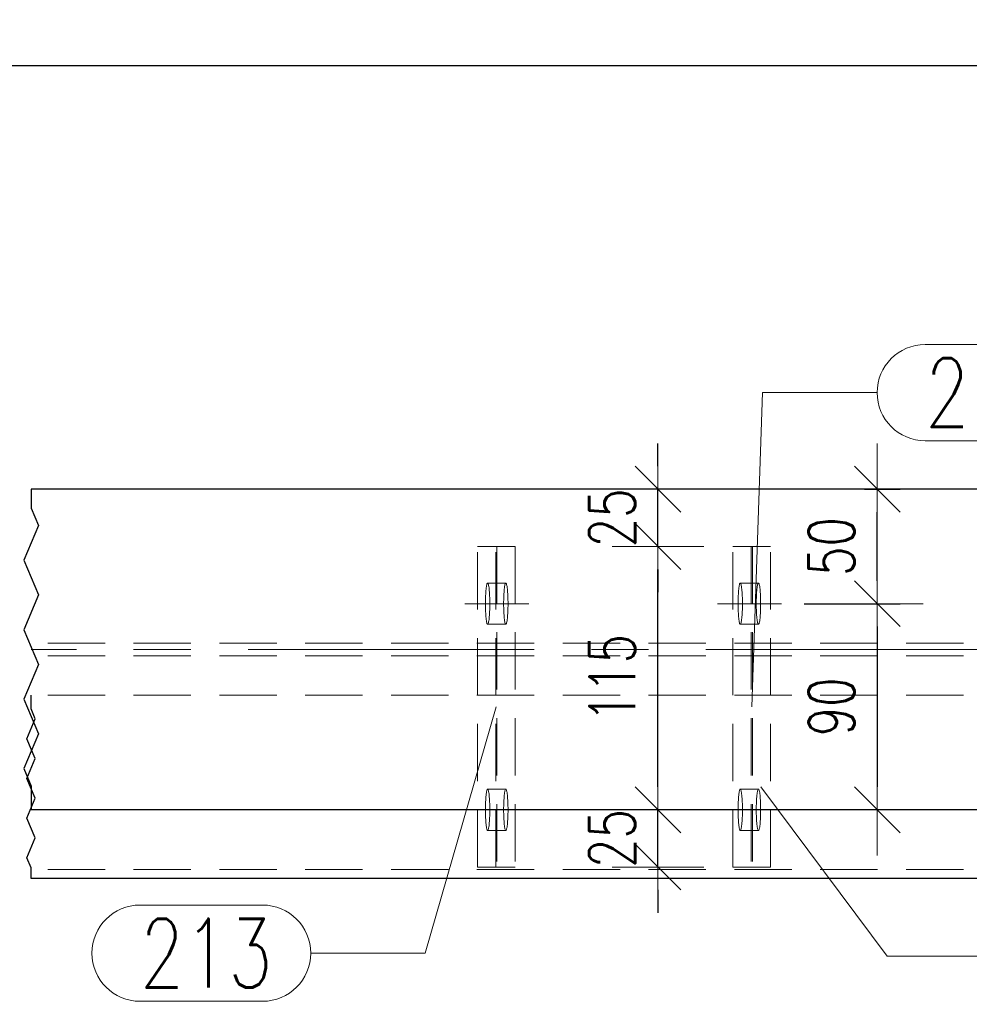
# Model space of a CAD drawing. Header units: millimetres. Extents: x -139 to 714, y 11567 to 12237.
# Tile 33 of 45: x 155 to 196, y 11980 to 12023. Entities that reach past the tile are written whole.
import ezdxf

# ---------------------------------------------------------------- set-up
doc = ezdxf.new("R2010")
doc.units = ezdxf.units.MM
doc.header["$LTSCALE"] = 10
doc.linetypes.add('HIDDEN', pattern=[0.375, 0.25, -0.125])
doc.linetypes.add('MITTE', pattern=[2, 1.25, -0.25, 0.25, -0.25])
doc.layers.get('Defpoints').update_dxf_attribs({"color": 1})
for name, color, linetype, lineweight in [('PS_DIM', 4, 'Continuous', 13), ('PS_Hidden', 2, 'HIDDEN', 9), ('PS_Mid', 5, 'MITTE', 15), ('PS_Pos', 1, 'Continuous', 15), ('PS_Shape', 161, 'Continuous', 30), ('PS_SOLID', 7, 'Continuous', 30)]:
    doc.layers.add(name, color=color, linetype=linetype, lineweight=lineweight)
doc.styles.add('simplex', font='simplex.shx', dxfattribs={"width": 0.75})
doc.dimstyles.new('1_10_GŁ_DS1-LS10', dxfattribs={"dimtxt": 2, "dimasz": 2, "dimexe": 2, "dimexo": 5, "dimgap": 1, "dimtad": 1, "dimjust": 4, "dimdec": 0, "dimlfac": 10, "dimtxsty": 'simplex', "dimblk1": 'NONE', "dimsah": 1, "dimcen": 2, "dimclrd": 256, "dimclre": 256, "dimclrt": 3, "dimadec": 1, "dimazin": 0, "dimtfac": 1, "dimtdec": 0, "dimtmove": 2, "dimatfit": 3, "dimfxl": 1, "dimarcsym": 0})
doc.dimstyles.new('1_10_PRZ', dxfattribs={"dimtxt": 2, "dimasz": 1, "dimexe": 2, "dimexo": 5, "dimgap": 1, "dimtad": 1, "dimdec": 0, "dimlfac": 10, "dimtxsty": 'simplex', "dimblk": 'dimznak', "dimcen": 2, "dimse1": 1, "dimse2": 1, "dimclrt": 3, "dimadec": 1, "dimazin": 0, "dimtfac": 1, "dimtdec": 0, "dimtix": 1, "dimtmove": 2, "dimatfit": 3, "dimldrblk": 'dim-grot', "dimfxl": 1, "dimarcsym": 0})
doc.dimstyles.new('1_10_SC', dxfattribs={"dimtxt": 2, "dimasz": 1, "dimexe": 1, "dimexo": 1, "dimgap": 1, "dimtad": 1, "dimdec": 0, "dimlfac": 10, "dimtxsty": 'simplex', "dimblk": 'dimznak', "dimcen": 2, "dimclrd": 256, "dimclre": 256, "dimclrt": 3, "dimadec": 1, "dimazin": 0, "dimtfac": 1, "dimtdec": 0, "dimtix": 1, "dimtmove": 2, "dimatfit": 3, "dimldrblk": 'dim-grot', "dimfxl": 1, "dimarcsym": 0})

# ---------------------------------------------------------------- blocks, each defined once
blk = doc.blocks.new('*D76')
at = {"layer": 'Defpoints', "color": 0, "transparency": 16777216}
for p in [(309.617, 12021.134), (309.617, 11994.534), (-55.079, 11988.634)]:
    blk.add_point(p, dxfattribs=at)
at = {"layer": 'PS_DIM', "lineweight": -2, "transparency": 16777216}
for p, q in [((-55.079, 11993.634), (-55.079, 12023.134)), ((309.617, 11999.534), (309.617, 12023.134)), ((-55.079, 12021.134), (307.617, 12021.134))]:
    blk.add_line(p, q, dxfattribs=at)
at = {"layer": 'PS_DIM', "transparency": 16777216}
blk.add_solid([(307.617, 12021.467), (307.617, 12020.8), (309.617, 12021.134)], dxfattribs=at)
at = {"layer": 'PS_DIM', "color": 3, "transparency": 16777216, "insert": (307.597, 12017.471), "char_height": 2, "attachment_point": 5, "rotation": 90, "style": 'simplex'}
blk.add_mtext('8605', dxfattribs=at)
blk = doc.blocks.new('_None')
blk = doc.blocks.new('*D77')
at = {"layer": 'Defpoints', "color": 0, "transparency": 16777216}
for p in [(338.35, 12021.134), (338.35, 12007.634), (-55.079, 11988.634)]:
    blk.add_point(p, dxfattribs=at)
at = {"layer": 'PS_DIM', "lineweight": -2, "transparency": 16777216}
for p, q in [((-55.079, 11993.634), (-55.079, 12023.134)), ((338.35, 12012.634), (338.35, 12023.134)), ((-55.079, 12021.134), (336.35, 12021.134))]:
    blk.add_line(p, q, dxfattribs=at)
at = {"layer": 'PS_DIM', "transparency": 16777216}
blk.add_solid([(336.35, 12021.467), (336.35, 12020.8), (338.35, 12021.134)], dxfattribs=at)
at = {"layer": 'PS_DIM', "color": 3, "transparency": 16777216, "insert": (336.33, 12017.471), "char_height": 2, "attachment_point": 5, "rotation": 90, "style": 'simplex'}
blk.add_mtext('8892', dxfattribs=at)
blk = doc.blocks.new('*D78')
at = {"layer": 'Defpoints', "color": 0, "transparency": 16777216}
for p in [(354.024, 12021.134), (354.024, 12000.134), (-55.079, 11988.634)]:
    blk.add_point(p, dxfattribs=at)
at = {"layer": 'PS_DIM', "lineweight": -2, "transparency": 16777216}
for p, q in [((-55.079, 11993.634), (-55.079, 12023.134)), ((354.024, 12005.134), (354.024, 12023.134)), ((-55.079, 12021.134), (352.024, 12021.134))]:
    blk.add_line(p, q, dxfattribs=at)
at = {"layer": 'PS_DIM', "transparency": 16777216}
blk.add_solid([(352.024, 12021.467), (352.024, 12020.8), (354.024, 12021.134)], dxfattribs=at)
at = {"layer": 'PS_DIM', "color": 3, "transparency": 16777216, "insert": (352.004, 12017.507), "char_height": 2, "attachment_point": 5, "rotation": 90, "style": 'simplex'}
blk.add_mtext('9049', dxfattribs=at)
blk = doc.blocks.new('*D79')
at = {"layer": 'Defpoints', "color": 0, "transparency": 16777216}
for p in [(363.024, 12021.134), (363.024, 12000.134), (-55.079, 11988.634)]:
    blk.add_point(p, dxfattribs=at)
at = {"layer": 'PS_DIM', "lineweight": -2, "transparency": 16777216}
for p, q in [((-55.079, 11993.634), (-55.079, 12023.134)), ((363.024, 12005.134), (363.024, 12023.134)), ((-55.079, 12021.134), (361.024, 12021.134))]:
    blk.add_line(p, q, dxfattribs=at)
at = {"layer": 'PS_DIM', "transparency": 16777216}
blk.add_solid([(361.024, 12021.467), (361.024, 12020.8), (363.024, 12021.134)], dxfattribs=at)
at = {"layer": 'PS_DIM', "color": 3, "transparency": 16777216, "insert": (361.004, 12017.649), "char_height": 2, "attachment_point": 5, "rotation": 90, "style": 'simplex'}
blk.add_mtext('9139', dxfattribs=at)
blk = doc.blocks.new('*D80')
at = {"layer": 'Defpoints', "color": 0, "transparency": 16777216}
for p in [(368.679, 12021.134), (368.679, 12007.634), (-55.079, 11988.634)]:
    blk.add_point(p, dxfattribs=at)
at = {"layer": 'PS_DIM', "lineweight": -2, "transparency": 16777216}
for p, q in [((-55.079, 11993.634), (-55.079, 12023.134)), ((368.679, 12012.634), (368.679, 12023.134)), ((-55.079, 12021.134), (366.679, 12021.134))]:
    blk.add_line(p, q, dxfattribs=at)
at = {"layer": 'PS_DIM', "transparency": 16777216}
blk.add_solid([(366.679, 12021.467), (366.679, 12020.8), (368.679, 12021.134)], dxfattribs=at)
at = {"layer": 'PS_DIM', "color": 3, "transparency": 16777216, "insert": (366.659, 12017.649), "char_height": 2, "attachment_point": 5, "rotation": 90, "style": 'simplex'}
blk.add_mtext('9196', dxfattribs=at)
blk = doc.blocks.new('*D81')
at = {"layer": 'Defpoints', "color": 0, "transparency": 16777216}
for p in [(466.626, 12021.134), (466.626, 12002.634), (-55.079, 11988.634)]:
    blk.add_point(p, dxfattribs=at)
at = {"layer": 'PS_DIM', "lineweight": -2, "transparency": 16777216}
for p, q in [((-55.079, 11993.634), (-55.079, 12023.134)), ((466.626, 12007.634), (466.626, 12023.134)), ((-55.079, 12021.134), (464.626, 12021.134))]:
    blk.add_line(p, q, dxfattribs=at)
at = {"layer": 'PS_DIM', "transparency": 16777216}
blk.add_solid([(464.626, 12021.467), (464.626, 12020.8), (466.626, 12021.134)], dxfattribs=at)
at = {"layer": 'PS_DIM', "color": 3, "transparency": 16777216, "insert": (464.606, 12017.042), "char_height": 2, "attachment_point": 5, "rotation": 90, "style": 'simplex'}
blk.add_mtext('12015', dxfattribs=at)
blk = doc.blocks.new('dimznak')
at = {"color": 0}
for points in [[(0, 2), (0, -2)], [(-2, 0), (2, 0)]]:
    blk.add_lwpolyline(points, dxfattribs=at)
at = {"color": 2}
blk.add_lwpolyline([(1, 1), (-1, -1)], dxfattribs=at)
blk = doc.blocks.new('*D232')
at = {"layer": 'Defpoints', "color": 0, "transparency": 16777216}
for p in [(182.827, 11988.634), (184.739, 11988.634), (186.105, 11986.134)]:
    blk.add_point(p, dxfattribs=at)
at = {"layer": 'PS_DIM', "color": 0, "lineweight": -2, "transparency": 16777216}
for p, q in [((182.827, 11989.634), (182.827, 11990.634)), ((182.827, 11986.134), (182.827, 11988.634)), ((182.827, 11985.134), (182.827, 11984.134))]:
    blk.add_line(p, q, dxfattribs=at)
for p, rotation in [((182.827, 11988.634), 270), ((182.827, 11986.134), 90)]:
    blk.add_blockref('dimznak', p, dxfattribs=dict(at, rotation=rotation))
at = {"layer": 'PS_DIM', "color": 3, "transparency": 16777216, "insert": (180.827, 11987.384), "char_height": 2, "attachment_point": 5, "rotation": 90, "style": 'simplex'}
blk.add_mtext('25', dxfattribs=at)
blk = doc.blocks.new('dim-grot')
blk.add_hatch(color=256).paths.add_polyline_path([(0, 0), (-2, 0.5), (-2, -0.5)])
blk.add_lwpolyline([(0, 0), (-2, 0.5), (-2, -0.5), (0, 0)])
blk = doc.blocks.new('*D233')
at = {"layer": 'Defpoints', "color": 0, "transparency": 16777216}
for p in [(182.827, 12000.134), (186.503, 12000.134), (184.739, 11988.634)]:
    blk.add_point(p, dxfattribs=at)
at = {"layer": 'PS_DIM', "color": 0, "lineweight": -2, "transparency": 16777216}
blk.add_line((182.827, 11989.634), (182.827, 11999.134), dxfattribs=at)
for p, rotation in [((182.827, 12000.134), 90), ((182.827, 11988.634), 270)]:
    blk.add_blockref('dimznak', p, dxfattribs=dict(at, rotation=rotation))
at = {"layer": 'PS_DIM', "color": 3, "transparency": 16777216, "insert": (180.827, 11994.384), "char_height": 2, "attachment_point": 5, "rotation": 90, "style": 'simplex'}
blk.add_mtext('115', dxfattribs=at)
blk = doc.blocks.new('*D234')
at = {"layer": 'Defpoints', "color": 0, "transparency": 16777216}
for p in [(182.827, 12002.634), (186.503, 12002.634), (186.503, 12000.134)]:
    blk.add_point(p, dxfattribs=at)
at = {"layer": 'PS_DIM', "color": 0, "lineweight": -2, "transparency": 16777216}
for p, q in [((182.827, 12003.634), (182.827, 12004.634)), ((182.827, 12000.134), (182.827, 12002.634)), ((182.827, 11999.134), (182.827, 11998.134))]:
    blk.add_line(p, q, dxfattribs=at)
for p, rotation in [((182.827, 12002.634), 270), ((182.827, 12000.134), 90)]:
    blk.add_blockref('dimznak', p, dxfattribs=dict(at, rotation=rotation))
at = {"layer": 'PS_DIM', "color": 3, "transparency": 16777216, "insert": (180.827, 12001.384), "char_height": 2, "attachment_point": 5, "rotation": 90, "style": 'simplex'}
blk.add_mtext('25', dxfattribs=at)
blk = doc.blocks.new('*D246')
at = {"layer": 'Defpoints', "color": 0, "transparency": 16777216}
for p in [(190.859, 12002.634), (192.409, 12002.634), (188.219, 11997.634)]:
    blk.add_point(p, dxfattribs=at)
at = {"layer": 'PS_DIM', "lineweight": -2, "transparency": 16777216}
for p, q in [((191.859, 12002.634), (193.409, 12002.634)), ((192.409, 11998.634), (192.409, 12001.634)), ((189.219, 11997.634), (193.409, 11997.634))]:
    blk.add_line(p, q, dxfattribs=at)
for p, rotation in [((192.409, 12002.634), 90), ((192.409, 11997.634), 270)]:
    blk.add_blockref('dimznak', p, dxfattribs=dict(at, rotation=rotation))
at = {"layer": 'PS_DIM', "color": 3, "transparency": 16777216, "insert": (190.409, 12000.134), "char_height": 2, "attachment_point": 5, "rotation": 90, "style": 'simplex'}
blk.add_mtext('50', dxfattribs=at)
blk = doc.blocks.new('*D247')
at = {"layer": 'Defpoints', "color": 0, "transparency": 16777216}
for p in [(192.409, 11997.634), (192.409, 11988.634), (192.409, 11988.634)]:
    blk.add_point(p, dxfattribs=at)
at = {"layer": 'PS_DIM', "color": 0, "lineweight": -2, "transparency": 16777216}
blk.add_line((192.409, 11996.634), (192.409, 11989.634), dxfattribs=at)
for p, rotation in [((192.409, 11997.634), 90), ((192.409, 11988.634), 270)]:
    blk.add_blockref('dimznak', p, dxfattribs=dict(at, rotation=rotation))
at = {"layer": 'PS_DIM', "color": 3, "transparency": 16777216, "insert": (190.409, 11993.134), "char_height": 2, "attachment_point": 5, "rotation": 90, "style": 'simplex'}
blk.add_mtext('90', dxfattribs=at)
blk = doc.blocks.new('*X307')
at = {"color": 1}
for p, q in [((155.442, 12002.634), (155.442, 12001.81)), ((155.442, 12001.81), (155.763, 12001.052)), ((155.763, 12001.052), (155.122, 11999.535)), ((155.122, 11999.535), (155.763, 11998.018)), ((155.763, 11998.018), (155.122, 11996.5)), ((155.122, 11996.5), (155.763, 11994.983)), ((155.763, 11994.983), (155.122, 11993.466)), ((155.122, 11993.466), (155.763, 11991.949)), ((155.442, 11993.039), (155.442, 11993.634)), ((155.626, 11992.606), (155.442, 11993.039)), ((155.259, 11991.739), (155.626, 11992.606)), ((155.763, 11991.949), (155.122, 11990.432)), ((155.626, 11990.872), (155.259, 11991.739)), ((155.259, 11990.005), (155.626, 11990.872)), ((155.122, 11990.432), (155.442, 11989.674)), ((155.626, 11989.138), (155.259, 11990.005)), ((155.442, 11989.674), (155.442, 11988.634)), ((155.259, 11988.271), (155.626, 11989.138)), ((155.626, 11987.405), (155.259, 11988.271)), ((155.259, 11986.538), (155.626, 11987.405)), ((155.442, 11986.104), (155.259, 11986.538)), ((155.442, 11985.634), (155.442, 11986.104))]:
    blk.add_line(p, q, dxfattribs=at)
at = {"layer": 'PS_Hidden', "color": 2, "linetype": 'HIDDEN'}
for p, q in [((174.942, 11986.134), (174.942, 12000.134)), ((174.942, 12000.134), (175.791, 12000.134)), ((175.738, 11986.134), (175.738, 12000.134)), ((175.791, 12000.134), (175.791, 11986.134)), ((176.587, 12000.134), (175.791, 12000.134)), ((176.587, 12000.134), (176.587, 11986.134)), ((186.105, 11986.134), (186.105, 12000.134)), ((186.105, 12000.134), (186.954, 12000.134)), ((186.901, 12000.134), (186.901, 11986.134)), ((186.954, 12000.134), (186.954, 11986.134)), ((186.954, 12000.134), (187.75, 12000.134)), ((187.75, 11986.134), (187.75, 12000.134)), ((175.341, 11998.427), (175.35, 11998.465)), ((175.35, 11998.465), (175.359, 11998.495)), ((175.359, 11998.495), (175.368, 11998.516)), ((175.368, 11998.516), (175.377, 11998.529)), ((175.377, 11998.529), (175.386, 11998.534)), ((175.386, 11998.534), (175.396, 11998.529)), ((175.386, 11998.534), (175.386, 11998.534)), ((175.386, 11998.534), (176.182, 11998.534)), ((175.396, 11998.529), (175.405, 11998.516)), ((175.405, 11998.516), (175.414, 11998.495)), ((175.414, 11998.495), (175.423, 11998.465)), ((175.423, 11998.465), (175.431, 11998.427)), ((176.145, 11998.465), (176.137, 11998.427)), ((176.154, 11998.495), (176.145, 11998.465)), ((176.163, 11998.516), (176.154, 11998.495)), ((176.173, 11998.529), (176.163, 11998.516)), ((176.182, 11998.534), (176.173, 11998.529)), ((176.191, 11998.529), (176.182, 11998.534)), ((176.201, 11998.516), (176.191, 11998.529)), ((176.21, 11998.495), (176.201, 11998.516)), ((176.218, 11998.465), (176.21, 11998.495)), ((176.227, 11998.427), (176.218, 11998.465)), ((186.379, 11998.427), (186.387, 11998.465)), ((186.387, 11998.465), (186.396, 11998.495)), ((186.396, 11998.495), (186.405, 11998.516)), ((186.405, 11998.516), (186.414, 11998.529)), ((186.414, 11998.529), (186.424, 11998.534)), ((186.424, 11998.534), (186.433, 11998.529)), ((186.424, 11998.534), (186.424, 11998.534)), ((186.424, 11998.534), (187.219, 11998.534)), ((186.433, 11998.529), (186.442, 11998.516)), ((186.442, 11998.516), (186.452, 11998.495)), ((186.452, 11998.495), (186.46, 11998.465)), ((186.46, 11998.465), (186.469, 11998.427)), ((187.183, 11998.465), (187.174, 11998.427)), ((187.192, 11998.495), (187.183, 11998.465)), ((187.201, 11998.516), (187.192, 11998.495)), ((187.21, 11998.529), (187.201, 11998.516)), ((187.219, 11998.534), (187.21, 11998.529)), ((187.229, 11998.529), (187.219, 11998.534)), ((187.238, 11998.516), (187.229, 11998.529)), ((187.247, 11998.495), (187.238, 11998.516)), ((187.256, 11998.465), (187.247, 11998.495)), ((187.264, 11998.427), (187.256, 11998.465)), ((175.298, 11997.978), (175.302, 11998.058)), ((175.302, 11998.058), (175.307, 11998.134)), ((175.307, 11998.134), (175.313, 11998.205)), ((175.313, 11998.205), (175.319, 11998.27)), ((175.319, 11998.27), (175.326, 11998.329)), ((175.326, 11998.329), (175.333, 11998.382)), ((175.333, 11998.382), (175.341, 11998.427)), ((175.431, 11998.427), (175.44, 11998.382)), ((175.44, 11998.382), (175.447, 11998.329)), ((175.447, 11998.329), (175.454, 11998.27)), ((175.454, 11998.27), (175.46, 11998.205)), ((175.46, 11998.205), (175.466, 11998.134)), ((175.466, 11998.134), (175.471, 11998.058)), ((175.471, 11998.058), (175.475, 11997.978)), ((176.098, 11998.058), (176.094, 11997.978)), ((176.103, 11998.134), (176.098, 11998.058)), ((176.108, 11998.205), (176.103, 11998.134)), ((176.114, 11998.27), (176.108, 11998.205)), ((176.121, 11998.329), (176.114, 11998.27)), ((176.129, 11998.382), (176.121, 11998.329)), ((176.137, 11998.427), (176.129, 11998.382)), ((176.235, 11998.382), (176.227, 11998.427)), ((176.243, 11998.329), (176.235, 11998.382)), ((176.249, 11998.27), (176.243, 11998.329)), ((176.256, 11998.205), (176.249, 11998.27)), ((176.261, 11998.134), (176.256, 11998.205)), ((176.266, 11998.058), (176.261, 11998.134)), ((176.27, 11997.978), (176.266, 11998.058)), ((186.336, 11997.978), (186.34, 11998.058)), ((186.34, 11998.058), (186.344, 11998.134)), ((186.344, 11998.134), (186.35, 11998.205)), ((186.35, 11998.205), (186.356, 11998.27)), ((186.356, 11998.27), (186.363, 11998.329)), ((186.363, 11998.329), (186.371, 11998.382)), ((186.371, 11998.382), (186.379, 11998.427)), ((186.469, 11998.427), (186.477, 11998.382)), ((186.477, 11998.382), (186.484, 11998.329)), ((186.484, 11998.329), (186.491, 11998.27)), ((186.491, 11998.27), (186.498, 11998.205)), ((186.498, 11998.205), (186.503, 11998.134)), ((186.503, 11998.134), (186.508, 11998.058)), ((186.508, 11998.058), (186.512, 11997.978)), ((187.135, 11998.058), (187.131, 11997.978)), ((187.14, 11998.134), (187.135, 11998.058)), ((187.145, 11998.205), (187.14, 11998.134)), ((187.152, 11998.27), (187.145, 11998.205)), ((187.159, 11998.329), (187.152, 11998.27)), ((187.166, 11998.382), (187.159, 11998.329)), ((187.174, 11998.427), (187.166, 11998.382)), ((187.272, 11998.382), (187.264, 11998.427)), ((187.28, 11998.329), (187.272, 11998.382)), ((187.287, 11998.27), (187.28, 11998.329)), ((187.293, 11998.205), (187.287, 11998.27)), ((187.299, 11998.134), (187.293, 11998.205)), ((187.303, 11998.058), (187.299, 11998.134)), ((187.308, 11997.978), (187.303, 11998.058)), ((175.291, 11997.722), (175.293, 11997.809)), ((175.291, 11997.634), (175.291, 11997.722)), ((175.291, 11997.545), (175.291, 11997.634)), ((175.293, 11997.809), (175.295, 11997.895)), ((175.295, 11997.895), (175.298, 11997.978)), ((175.475, 11997.978), (175.478, 11997.895)), ((175.478, 11997.895), (175.48, 11997.809)), ((175.48, 11997.809), (175.482, 11997.722)), ((175.482, 11997.722), (175.482, 11997.634)), ((175.482, 11997.634), (175.482, 11997.545)), ((176.087, 11997.722), (176.086, 11997.634)), ((176.086, 11997.634), (176.087, 11997.545)), ((176.088, 11997.809), (176.087, 11997.722)), ((176.091, 11997.895), (176.088, 11997.809)), ((176.094, 11997.978), (176.091, 11997.895)), ((176.273, 11997.895), (176.27, 11997.978)), ((176.276, 11997.809), (176.273, 11997.895)), ((176.277, 11997.722), (176.276, 11997.809)), ((176.277, 11997.634), (176.277, 11997.722)), ((176.277, 11997.545), (176.277, 11997.634)), ((186.328, 11997.634), (186.329, 11997.722)), ((186.329, 11997.545), (186.328, 11997.634)), ((186.329, 11997.722), (186.33, 11997.809)), ((186.33, 11997.809), (186.332, 11997.895)), ((186.332, 11997.895), (186.336, 11997.978)), ((186.512, 11997.978), (186.515, 11997.895)), ((186.515, 11997.895), (186.517, 11997.809)), ((186.517, 11997.809), (186.519, 11997.722)), ((186.519, 11997.722), (186.519, 11997.634)), ((186.519, 11997.634), (186.519, 11997.545)), ((187.126, 11997.809), (187.124, 11997.722)), ((187.124, 11997.722), (187.124, 11997.634)), ((187.124, 11997.634), (187.124, 11997.545)), ((187.128, 11997.895), (187.126, 11997.809)), ((187.131, 11997.978), (187.128, 11997.895)), ((187.311, 11997.895), (187.308, 11997.978)), ((187.313, 11997.809), (187.311, 11997.895)), ((187.314, 11997.722), (187.313, 11997.809)), ((187.315, 11997.634), (187.314, 11997.722)), ((187.314, 11997.545), (187.315, 11997.634)), ((175.293, 11997.458), (175.291, 11997.545)), ((175.295, 11997.372), (175.293, 11997.458)), ((175.298, 11997.289), (175.295, 11997.372)), ((175.302, 11997.209), (175.298, 11997.289)), ((175.307, 11997.134), (175.302, 11997.209)), ((175.471, 11997.209), (175.466, 11997.134)), ((175.475, 11997.289), (175.471, 11997.209)), ((175.478, 11997.372), (175.475, 11997.289)), ((175.48, 11997.458), (175.478, 11997.372)), ((175.482, 11997.545), (175.48, 11997.458)), ((176.087, 11997.545), (176.088, 11997.458)), ((176.088, 11997.458), (176.091, 11997.372)), ((176.091, 11997.372), (176.094, 11997.289)), ((176.094, 11997.289), (176.098, 11997.209)), ((176.098, 11997.209), (176.103, 11997.134)), ((176.261, 11997.134), (176.266, 11997.209)), ((176.266, 11997.209), (176.27, 11997.289)), ((176.27, 11997.289), (176.273, 11997.372)), ((176.273, 11997.372), (176.276, 11997.458)), ((176.276, 11997.458), (176.277, 11997.545)), ((186.33, 11997.458), (186.329, 11997.545)), ((186.332, 11997.372), (186.33, 11997.458)), ((186.336, 11997.289), (186.332, 11997.372)), ((186.34, 11997.209), (186.336, 11997.289)), ((186.344, 11997.134), (186.34, 11997.209)), ((186.508, 11997.209), (186.503, 11997.134)), ((186.512, 11997.289), (186.508, 11997.209)), ((186.515, 11997.372), (186.512, 11997.289)), ((186.517, 11997.458), (186.515, 11997.372)), ((186.519, 11997.545), (186.517, 11997.458)), ((187.124, 11997.545), (187.126, 11997.458)), ((187.126, 11997.458), (187.128, 11997.372)), ((187.128, 11997.372), (187.131, 11997.289)), ((187.131, 11997.289), (187.135, 11997.209)), ((187.135, 11997.209), (187.14, 11997.134)), ((187.299, 11997.134), (187.303, 11997.209)), ((187.303, 11997.209), (187.308, 11997.289)), ((187.308, 11997.289), (187.311, 11997.372)), ((187.311, 11997.372), (187.313, 11997.458)), ((187.313, 11997.458), (187.314, 11997.545)), ((175.313, 11997.063), (175.307, 11997.134)), ((175.319, 11996.997), (175.313, 11997.063)), ((175.326, 11996.938), (175.319, 11996.997)), ((175.333, 11996.885), (175.326, 11996.938)), ((175.341, 11996.84), (175.333, 11996.885)), ((175.35, 11996.802), (175.341, 11996.84)), ((175.359, 11996.772), (175.35, 11996.802)), ((175.368, 11996.751), (175.359, 11996.772)), ((175.377, 11996.738), (175.368, 11996.751)), ((175.386, 11996.734), (175.377, 11996.738)), ((175.396, 11996.738), (175.386, 11996.734)), ((175.386, 11996.734), (176.182, 11996.734)), ((175.405, 11996.751), (175.396, 11996.738)), ((175.414, 11996.772), (175.405, 11996.751)), ((175.423, 11996.802), (175.414, 11996.772)), ((175.431, 11996.84), (175.423, 11996.802)), ((175.44, 11996.885), (175.431, 11996.84)), ((175.447, 11996.938), (175.44, 11996.885)), ((175.454, 11996.997), (175.447, 11996.938)), ((175.46, 11997.063), (175.454, 11996.997)), ((175.466, 11997.134), (175.46, 11997.063)), ((176.103, 11997.134), (176.108, 11997.063)), ((176.108, 11997.063), (176.114, 11996.997)), ((176.114, 11996.997), (176.121, 11996.938)), ((176.121, 11996.938), (176.129, 11996.885)), ((176.129, 11996.885), (176.137, 11996.84)), ((176.137, 11996.84), (176.145, 11996.802)), ((176.145, 11996.802), (176.154, 11996.772)), ((176.154, 11996.772), (176.163, 11996.751)), ((176.163, 11996.751), (176.173, 11996.738)), ((176.173, 11996.738), (176.182, 11996.734)), ((176.182, 11996.734), (176.191, 11996.738)), ((176.182, 11996.734), (176.182, 11996.734)), ((176.191, 11996.738), (176.201, 11996.751)), ((176.201, 11996.751), (176.21, 11996.772)), ((176.21, 11996.772), (176.218, 11996.802)), ((176.218, 11996.802), (176.227, 11996.84)), ((176.227, 11996.84), (176.235, 11996.885)), ((176.235, 11996.885), (176.243, 11996.938)), ((176.243, 11996.938), (176.249, 11996.997)), ((176.249, 11996.997), (176.256, 11997.063)), ((176.256, 11997.063), (176.261, 11997.134)), ((186.35, 11997.063), (186.344, 11997.134)), ((186.356, 11996.997), (186.35, 11997.063)), ((186.363, 11996.938), (186.356, 11996.997)), ((186.371, 11996.885), (186.363, 11996.938)), ((186.379, 11996.84), (186.371, 11996.885)), ((186.387, 11996.802), (186.379, 11996.84)), ((186.396, 11996.772), (186.387, 11996.802)), ((186.405, 11996.751), (186.396, 11996.772)), ((186.414, 11996.738), (186.405, 11996.751)), ((186.424, 11996.734), (186.414, 11996.738)), ((186.433, 11996.738), (186.424, 11996.734)), ((186.424, 11996.734), (187.219, 11996.734)), ((186.442, 11996.751), (186.433, 11996.738)), ((186.452, 11996.772), (186.442, 11996.751)), ((186.46, 11996.802), (186.452, 11996.772)), ((186.469, 11996.84), (186.46, 11996.802)), ((186.477, 11996.885), (186.469, 11996.84)), ((186.484, 11996.938), (186.477, 11996.885)), ((186.491, 11996.997), (186.484, 11996.938)), ((186.498, 11997.063), (186.491, 11996.997)), ((186.503, 11997.134), (186.498, 11997.063)), ((187.14, 11997.134), (187.145, 11997.063)), ((187.145, 11997.063), (187.152, 11996.997)), ((187.152, 11996.997), (187.159, 11996.938)), ((187.159, 11996.938), (187.166, 11996.885)), ((187.166, 11996.885), (187.174, 11996.84)), ((187.174, 11996.84), (187.183, 11996.802)), ((187.183, 11996.802), (187.192, 11996.772)), ((187.192, 11996.772), (187.201, 11996.751)), ((187.201, 11996.751), (187.21, 11996.738)), ((187.21, 11996.738), (187.219, 11996.734)), ((187.219, 11996.734), (187.229, 11996.738)), ((187.219, 11996.734), (187.219, 11996.734)), ((187.229, 11996.738), (187.238, 11996.751)), ((187.238, 11996.751), (187.247, 11996.772)), ((187.247, 11996.772), (187.256, 11996.802)), ((187.256, 11996.802), (187.264, 11996.84)), ((187.264, 11996.84), (187.272, 11996.885)), ((187.272, 11996.885), (187.28, 11996.938)), ((187.28, 11996.938), (187.287, 11996.997)), ((187.287, 11996.997), (187.293, 11997.063)), ((187.293, 11997.063), (187.299, 11997.134)), ((237.42, 11995.909), (155.442, 11995.909)), ((237.42, 11995.359), (155.442, 11995.359)), ((237.42, 11993.634), (155.442, 11993.634)), ((175.333, 11989.382), (175.341, 11989.427)), ((175.341, 11989.427), (175.35, 11989.465)), ((175.35, 11989.465), (175.359, 11989.495)), ((175.359, 11989.495), (175.368, 11989.516)), ((175.368, 11989.516), (175.377, 11989.529)), ((175.377, 11989.529), (175.386, 11989.534)), ((175.386, 11989.534), (175.396, 11989.529)), ((175.386, 11989.534), (175.386, 11989.534)), ((175.386, 11989.534), (176.182, 11989.534)), ((175.396, 11989.529), (175.405, 11989.516)), ((175.405, 11989.516), (175.414, 11989.495)), ((175.414, 11989.495), (175.423, 11989.465)), ((175.423, 11989.465), (175.431, 11989.427)), ((175.431, 11989.427), (175.44, 11989.382)), ((176.137, 11989.427), (176.129, 11989.382)), ((176.145, 11989.465), (176.137, 11989.427)), ((176.154, 11989.495), (176.145, 11989.465)), ((176.163, 11989.516), (176.154, 11989.495)), ((176.173, 11989.529), (176.163, 11989.516)), ((176.182, 11989.534), (176.173, 11989.529)), ((176.191, 11989.529), (176.182, 11989.534)), ((176.201, 11989.516), (176.191, 11989.529)), ((176.21, 11989.495), (176.201, 11989.516)), ((176.218, 11989.465), (176.21, 11989.495)), ((176.227, 11989.427), (176.218, 11989.465)), ((176.235, 11989.382), (176.227, 11989.427)), ((186.371, 11989.382), (186.379, 11989.427)), ((186.379, 11989.427), (186.387, 11989.465)), ((186.387, 11989.465), (186.396, 11989.495)), ((186.396, 11989.495), (186.405, 11989.516)), ((186.405, 11989.516), (186.414, 11989.529)), ((186.414, 11989.529), (186.424, 11989.534)), ((186.424, 11989.534), (186.433, 11989.529)), ((186.424, 11989.534), (186.424, 11989.534)), ((186.424, 11989.534), (187.219, 11989.534)), ((186.433, 11989.529), (186.442, 11989.516)), ((186.442, 11989.516), (186.452, 11989.495)), ((186.452, 11989.495), (186.46, 11989.465)), ((186.46, 11989.465), (186.469, 11989.427)), ((186.469, 11989.427), (186.477, 11989.382)), ((187.174, 11989.427), (187.166, 11989.382)), ((187.183, 11989.465), (187.174, 11989.427)), ((187.192, 11989.495), (187.183, 11989.465)), ((187.201, 11989.516), (187.192, 11989.495)), ((187.21, 11989.529), (187.201, 11989.516)), ((187.219, 11989.534), (187.21, 11989.529)), ((187.229, 11989.529), (187.219, 11989.534)), ((187.238, 11989.516), (187.229, 11989.529)), ((187.247, 11989.495), (187.238, 11989.516)), ((187.256, 11989.465), (187.247, 11989.495)), ((187.264, 11989.427), (187.256, 11989.465)), ((187.272, 11989.382), (187.264, 11989.427)), ((175.298, 11988.978), (175.302, 11989.058)), ((175.302, 11989.058), (175.307, 11989.134)), ((175.307, 11989.134), (175.313, 11989.205)), ((175.313, 11989.205), (175.319, 11989.27)), ((175.319, 11989.27), (175.326, 11989.329)), ((175.326, 11989.329), (175.333, 11989.382)), ((175.44, 11989.382), (175.447, 11989.329)), ((175.447, 11989.329), (175.454, 11989.27)), ((175.454, 11989.27), (175.46, 11989.205)), ((175.46, 11989.205), (175.466, 11989.134)), ((175.466, 11989.134), (175.471, 11989.058)), ((175.471, 11989.058), (175.475, 11988.978)), ((176.098, 11989.058), (176.094, 11988.978)), ((176.103, 11989.134), (176.098, 11989.058)), ((176.108, 11989.205), (176.103, 11989.134)), ((176.114, 11989.27), (176.108, 11989.205)), ((176.121, 11989.329), (176.114, 11989.27)), ((176.129, 11989.382), (176.121, 11989.329)), ((176.243, 11989.329), (176.235, 11989.382)), ((176.249, 11989.27), (176.243, 11989.329)), ((176.256, 11989.205), (176.249, 11989.27)), ((176.261, 11989.134), (176.256, 11989.205)), ((176.266, 11989.058), (176.261, 11989.134)), ((176.27, 11988.978), (176.266, 11989.058)), ((186.336, 11988.978), (186.34, 11989.058)), ((186.34, 11989.058), (186.344, 11989.134)), ((186.344, 11989.134), (186.35, 11989.205)), ((186.35, 11989.205), (186.356, 11989.27)), ((186.356, 11989.27), (186.363, 11989.329)), ((186.363, 11989.329), (186.371, 11989.382)), ((186.477, 11989.382), (186.484, 11989.329)), ((186.484, 11989.329), (186.491, 11989.27)), ((186.491, 11989.27), (186.498, 11989.205)), ((186.498, 11989.205), (186.503, 11989.134)), ((186.503, 11989.134), (186.508, 11989.058)), ((186.508, 11989.058), (186.512, 11988.978)), ((187.135, 11989.058), (187.131, 11988.978)), ((187.14, 11989.134), (187.135, 11989.058)), ((187.145, 11989.205), (187.14, 11989.134)), ((187.152, 11989.27), (187.145, 11989.205)), ((187.159, 11989.329), (187.152, 11989.27)), ((187.166, 11989.382), (187.159, 11989.329)), ((187.28, 11989.329), (187.272, 11989.382)), ((187.287, 11989.27), (187.28, 11989.329)), ((187.293, 11989.205), (187.287, 11989.27)), ((187.299, 11989.134), (187.293, 11989.205)), ((187.303, 11989.058), (187.299, 11989.134)), ((187.308, 11988.978), (187.303, 11989.058)), ((175.291, 11988.722), (175.293, 11988.809)), ((175.291, 11988.634), (175.291, 11988.722)), ((175.291, 11988.545), (175.291, 11988.634)), ((175.293, 11988.809), (175.295, 11988.895)), ((175.295, 11988.895), (175.298, 11988.978)), ((175.475, 11988.978), (175.478, 11988.895)), ((175.478, 11988.895), (175.48, 11988.809)), ((175.48, 11988.809), (175.482, 11988.722)), ((175.482, 11988.722), (175.482, 11988.634)), ((175.482, 11988.634), (175.482, 11988.545)), ((176.087, 11988.722), (176.086, 11988.634)), ((176.086, 11988.634), (176.087, 11988.545)), ((176.088, 11988.809), (176.087, 11988.722)), ((176.091, 11988.895), (176.088, 11988.809)), ((176.094, 11988.978), (176.091, 11988.895)), ((176.273, 11988.895), (176.27, 11988.978)), ((176.276, 11988.809), (176.273, 11988.895)), ((176.277, 11988.722), (176.276, 11988.809)), ((176.277, 11988.634), (176.277, 11988.722)), ((176.277, 11988.545), (176.277, 11988.634)), ((186.328, 11988.634), (186.329, 11988.722)), ((186.329, 11988.545), (186.328, 11988.634)), ((186.329, 11988.722), (186.33, 11988.809)), ((186.33, 11988.809), (186.332, 11988.895)), ((186.332, 11988.895), (186.336, 11988.978)), ((186.512, 11988.978), (186.515, 11988.895)), ((186.515, 11988.895), (186.517, 11988.809)), ((186.517, 11988.809), (186.519, 11988.722)), ((186.519, 11988.722), (186.519, 11988.634)), ((186.519, 11988.634), (186.519, 11988.545)), ((187.126, 11988.809), (187.124, 11988.722)), ((187.124, 11988.722), (187.124, 11988.634)), ((187.124, 11988.634), (187.124, 11988.545)), ((187.128, 11988.895), (187.126, 11988.809)), ((187.131, 11988.978), (187.128, 11988.895)), ((187.311, 11988.895), (187.308, 11988.978)), ((187.313, 11988.809), (187.311, 11988.895)), ((187.314, 11988.722), (187.313, 11988.809)), ((187.315, 11988.634), (187.314, 11988.722)), ((187.314, 11988.545), (187.315, 11988.634)), ((175.293, 11988.458), (175.291, 11988.545)), ((175.295, 11988.372), (175.293, 11988.458)), ((175.298, 11988.289), (175.295, 11988.372)), ((175.302, 11988.209), (175.298, 11988.289)), ((175.307, 11988.134), (175.302, 11988.209)), ((175.313, 11988.063), (175.307, 11988.134)), ((175.466, 11988.134), (175.46, 11988.063)), ((175.471, 11988.209), (175.466, 11988.134)), ((175.475, 11988.289), (175.471, 11988.209)), ((175.478, 11988.372), (175.475, 11988.289)), ((175.48, 11988.458), (175.478, 11988.372)), ((175.482, 11988.545), (175.48, 11988.458)), ((176.087, 11988.545), (176.088, 11988.458)), ((176.088, 11988.458), (176.091, 11988.372)), ((176.091, 11988.372), (176.094, 11988.289)), ((176.094, 11988.289), (176.098, 11988.209)), ((176.098, 11988.209), (176.103, 11988.134)), ((176.103, 11988.134), (176.108, 11988.063)), ((176.256, 11988.063), (176.261, 11988.134)), ((176.261, 11988.134), (176.266, 11988.209)), ((176.266, 11988.209), (176.27, 11988.289)), ((176.27, 11988.289), (176.273, 11988.372)), ((176.273, 11988.372), (176.276, 11988.458)), ((176.276, 11988.458), (176.277, 11988.545)), ((186.33, 11988.458), (186.329, 11988.545)), ((186.332, 11988.372), (186.33, 11988.458)), ((186.336, 11988.289), (186.332, 11988.372)), ((186.34, 11988.209), (186.336, 11988.289)), ((186.344, 11988.134), (186.34, 11988.209)), ((186.35, 11988.063), (186.344, 11988.134)), ((186.503, 11988.134), (186.498, 11988.063)), ((186.508, 11988.209), (186.503, 11988.134)), ((186.512, 11988.289), (186.508, 11988.209)), ((186.515, 11988.372), (186.512, 11988.289)), ((186.517, 11988.458), (186.515, 11988.372)), ((186.519, 11988.545), (186.517, 11988.458)), ((187.124, 11988.545), (187.126, 11988.458)), ((187.126, 11988.458), (187.128, 11988.372)), ((187.128, 11988.372), (187.131, 11988.289)), ((187.131, 11988.289), (187.135, 11988.209)), ((187.135, 11988.209), (187.14, 11988.134)), ((187.14, 11988.134), (187.145, 11988.063)), ((187.293, 11988.063), (187.299, 11988.134)), ((187.299, 11988.134), (187.303, 11988.209)), ((187.303, 11988.209), (187.308, 11988.289)), ((187.308, 11988.289), (187.311, 11988.372)), ((187.311, 11988.372), (187.313, 11988.458)), ((187.313, 11988.458), (187.314, 11988.545)), ((175.319, 11987.997), (175.313, 11988.063)), ((175.326, 11987.938), (175.319, 11987.997)), ((175.333, 11987.885), (175.326, 11987.938)), ((175.341, 11987.84), (175.333, 11987.885)), ((175.35, 11987.802), (175.341, 11987.84)), ((175.359, 11987.772), (175.35, 11987.802)), ((175.368, 11987.751), (175.359, 11987.772)), ((175.377, 11987.738), (175.368, 11987.751)), ((175.386, 11987.734), (175.377, 11987.738)), ((175.396, 11987.738), (175.386, 11987.734)), ((175.386, 11987.734), (176.182, 11987.734)), ((175.405, 11987.751), (175.396, 11987.738)), ((175.414, 11987.772), (175.405, 11987.751)), ((175.423, 11987.802), (175.414, 11987.772)), ((175.431, 11987.84), (175.423, 11987.802)), ((175.44, 11987.885), (175.431, 11987.84)), ((175.447, 11987.938), (175.44, 11987.885)), ((175.454, 11987.997), (175.447, 11987.938)), ((175.46, 11988.063), (175.454, 11987.997)), ((176.108, 11988.063), (176.114, 11987.997)), ((176.114, 11987.997), (176.121, 11987.938)), ((176.121, 11987.938), (176.129, 11987.885)), ((176.129, 11987.885), (176.137, 11987.84)), ((176.137, 11987.84), (176.145, 11987.802)), ((176.145, 11987.802), (176.154, 11987.772)), ((176.154, 11987.772), (176.163, 11987.751)), ((176.163, 11987.751), (176.173, 11987.738)), ((176.173, 11987.738), (176.182, 11987.734)), ((176.182, 11987.734), (176.191, 11987.738)), ((176.182, 11987.734), (176.182, 11987.734)), ((176.191, 11987.738), (176.201, 11987.751)), ((176.201, 11987.751), (176.21, 11987.772)), ((176.21, 11987.772), (176.218, 11987.802)), ((176.218, 11987.802), (176.227, 11987.84)), ((176.227, 11987.84), (176.235, 11987.885)), ((176.235, 11987.885), (176.243, 11987.938)), ((176.243, 11987.938), (176.249, 11987.997)), ((176.249, 11987.997), (176.256, 11988.063)), ((186.356, 11987.997), (186.35, 11988.063)), ((186.363, 11987.938), (186.356, 11987.997)), ((186.371, 11987.885), (186.363, 11987.938)), ((186.379, 11987.84), (186.371, 11987.885)), ((186.387, 11987.802), (186.379, 11987.84)), ((186.396, 11987.772), (186.387, 11987.802)), ((186.405, 11987.751), (186.396, 11987.772)), ((186.414, 11987.738), (186.405, 11987.751)), ((186.424, 11987.734), (186.414, 11987.738)), ((186.433, 11987.738), (186.424, 11987.734)), ((186.424, 11987.734), (187.219, 11987.734)), ((186.442, 11987.751), (186.433, 11987.738)), ((186.452, 11987.772), (186.442, 11987.751)), ((186.46, 11987.802), (186.452, 11987.772)), ((186.469, 11987.84), (186.46, 11987.802)), ((186.477, 11987.885), (186.469, 11987.84)), ((186.484, 11987.938), (186.477, 11987.885)), ((186.491, 11987.997), (186.484, 11987.938)), ((186.498, 11988.063), (186.491, 11987.997)), ((187.145, 11988.063), (187.152, 11987.997)), ((187.152, 11987.997), (187.159, 11987.938)), ((187.159, 11987.938), (187.166, 11987.885)), ((187.166, 11987.885), (187.174, 11987.84)), ((187.174, 11987.84), (187.183, 11987.802)), ((187.183, 11987.802), (187.192, 11987.772)), ((187.192, 11987.772), (187.201, 11987.751)), ((187.201, 11987.751), (187.21, 11987.738)), ((187.21, 11987.738), (187.219, 11987.734)), ((187.219, 11987.734), (187.229, 11987.738)), ((187.219, 11987.734), (187.219, 11987.734)), ((187.229, 11987.738), (187.238, 11987.751)), ((187.238, 11987.751), (187.247, 11987.772)), ((187.247, 11987.772), (187.256, 11987.802)), ((187.256, 11987.802), (187.264, 11987.84)), ((187.264, 11987.84), (187.272, 11987.885)), ((187.272, 11987.885), (187.28, 11987.938)), ((187.28, 11987.938), (187.287, 11987.997)), ((187.287, 11987.997), (187.293, 11988.063)), ((237.42, 11986.034), (155.442, 11986.034)), ((175.791, 11986.134), (174.942, 11986.134)), ((176.587, 11986.134), (175.791, 11986.134)), ((186.954, 11986.134), (186.105, 11986.134)), ((186.954, 11986.134), (187.75, 11986.134))]:
    blk.add_line(p, q, dxfattribs=at)
at = {"layer": 'PS_Mid', "color": 5, "linetype": 'MITTE'}
for p, q in [((177.182, 11997.634), (174.386, 11997.634)), ((188.219, 11997.634), (185.424, 11997.634)), ((237.42, 11995.634), (155.442, 11995.634)), ((177.182, 11988.634), (174.386, 11988.634)), ((188.219, 11988.634), (185.424, 11988.634))]:
    blk.add_line(p, q, dxfattribs=at)
at = {"layer": 'PS_SOLID', "color": 7, "linetype": 'Continuous'}
for p, q in [((237.42, 12002.634), (155.442, 12002.634)), ((237.42, 11988.634), (155.442, 11988.634)), ((237.42, 11985.634), (155.442, 11985.634))]:
    blk.add_line(p, q, dxfattribs=at)
blk = doc.blocks.new('*X309')
at = {"color": 1}
for p, q in [((194.502, 12008.95), (199.859, 12008.95)), ((186.928, 11993.134), (187.402, 12006.85)), ((187.402, 12006.85), (192.402, 12006.85)), ((194.502, 12004.75), (199.859, 12004.75))]:
    blk.add_line(p, q, dxfattribs=at)
for centre, start, end in [((194.502, 12006.85), 90, 270), ((199.859, 12006.85), 270, 90)]:
    blk.add_arc(centre, 2.1, start, end, dxfattribs=at)
at = {"color": 2, "style": 'simplex', "width": 0.75}
blk.add_text('212', height=3, dxfattribs=at).set_placement((194.502, 12005.35))
blk = doc.blocks.new('*X311')
at = {"color": 1}
for p, q in [((187.319, 11989.634), (192.848, 11982.242)), ((199.948, 11984.342), (205.305, 11984.342)), ((192.848, 11982.242), (197.848, 11982.242)), ((199.948, 11980.142), (205.305, 11980.142))]:
    blk.add_line(p, q, dxfattribs=at)
for centre, start, end in [((199.948, 11982.242), 90, 270), ((205.305, 11982.242), 270, 90)]:
    blk.add_arc(centre, 2.1, start, end, dxfattribs=at)
at = {"color": 2, "style": 'simplex', "width": 0.75}
blk.add_text('195', height=3, dxfattribs=at).set_placement((199.948, 11980.742))
blk = doc.blocks.new('*X313')
at = {"color": 1}
for p, q in [((175.765, 11993.134), (172.656, 11982.375)), ((160.199, 11984.475), (165.556, 11984.475)), ((167.656, 11982.375), (172.656, 11982.375)), ((160.199, 11980.275), (165.556, 11980.275))]:
    blk.add_line(p, q, dxfattribs=at)
for centre, start, end in [((160.199, 11982.375), 90, 270), ((165.556, 11982.375), 270, 90)]:
    blk.add_arc(centre, 2.1, start, end, dxfattribs=at)
at = {"color": 2, "style": 'simplex', "width": 0.75}
blk.add_text('213', height=3, dxfattribs=at).set_placement((160.199, 11980.875))

msp = doc.modelspace()

# ---------------------------------------------------------------- block references
at = {"layer": 'PS_Pos'}
for name in ['*X309', '*X313', '*X311']:
    msp.add_blockref(name, (0, 0), dxfattribs=at)
at = {"layer": 'PS_Shape', "color": 6}
msp.add_blockref('*X307', (0, 0), dxfattribs=at)

# ---------------------------------------------------------------- dimensions: what is measured, and where the dimension line sits
at = {"layer": 'PS_DIM'}
for base, p2, text, picture, middle in [((309.617, 12021.134), (309.617, 11994.534), '8605', '*D76', (307.597, 12017.471)), ((338.35, 12021.134), (338.35, 12007.634), '8892', '*D77', (336.33, 12017.471)), ((354.024, 12021.134), (354.024, 12000.134), '9049', '*D78', (352.004, 12017.507)), ((363.024, 12021.134), (363.024, 12000.134), '9139', '*D79', (361.004, 12017.649)), ((368.679, 12021.134), (368.679, 12007.634), '9196', '*D80', (366.659, 12017.649)), ((466.626, 12021.134), (466.626, 12002.634), '12015', '*D81', (464.606, 12017.042))]:
    dim = msp.add_linear_dim(base=base, p1=(-55.079, 11988.634), p2=p2, text=text, dimstyle='1_10_GŁ_DS1-LS10', dxfattribs=at)
    dim.commit()
    dim.dimension.update_dxf_attribs({"geometry": picture, "text_midpoint": middle, "dimtype": 128, "text_rotation": 90})
for base, p1, p2, picture, middle in [((182.827, 12002.634), (186.503, 12000.134), (186.503, 12002.634), '*D234', (180.827, 12001.384)), ((182.827, 12000.134), (184.739, 11988.634), (186.503, 12000.134), '*D233', (180.827, 11994.384)), ((192.409, 11988.634), (192.409, 11997.634), (192.409, 11988.634), '*D247', (190.409, 11993.134)), ((182.827, 11988.634), (186.105, 11986.134), (184.739, 11988.634), '*D232', (180.827, 11987.384))]:
    dim = msp.add_linear_dim(base=base, p1=p1, p2=p2, angle=90, dimstyle='1_10_PRZ', override={"dimfxl": 20, "dimfxlon": 1}, dxfattribs=at)
    dim.commit()
    dim.dimension.update_dxf_attribs({"geometry": picture, "text_midpoint": middle})
dim = msp.add_linear_dim(base=(192.409, 12002.634), p1=(188.219, 11997.634), p2=(190.859, 12002.634), angle=90, dimstyle='1_10_SC', dxfattribs=at)
dim.commit()
dim.dimension.update_dxf_attribs({"geometry": '*D246', "text_midpoint": (190.409, 12000.134)})

doc.saveas('drawing.dxf')
